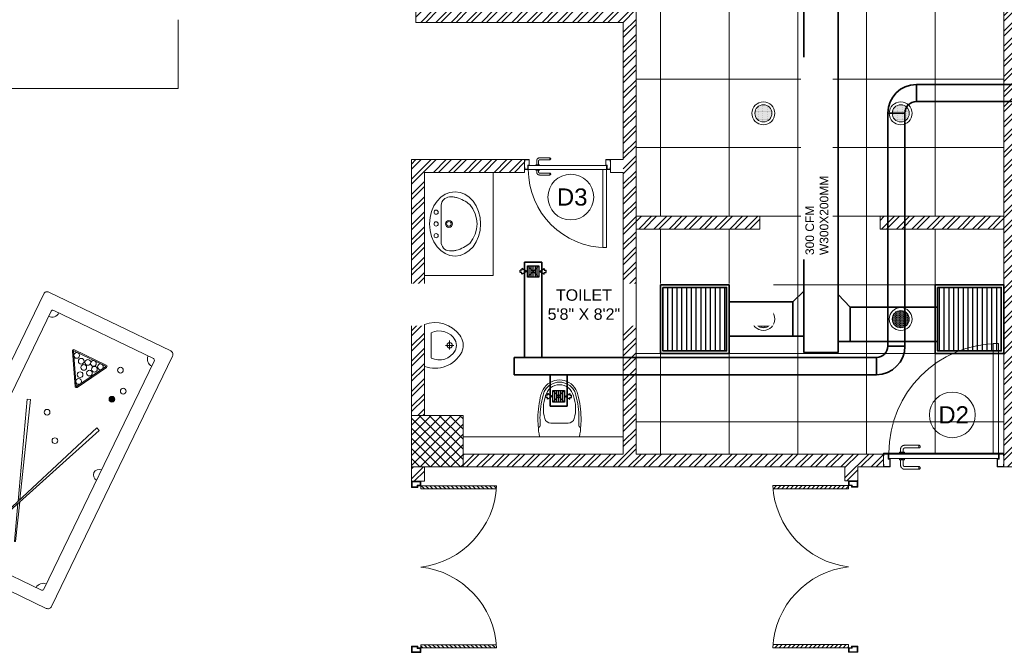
# Model space of a CAD drawing. Header units: inches. Extents: x 105152 to 158499, y 12149 to 30915.
# Tile 241 of 256: x 127996 to 128340, y 21210 to 21431. Entities that reach past the tile are written whole.
import ezdxf

# ---------------------------------------------------------------- set-up
doc = ezdxf.new("R2010")
doc.units = ezdxf.units.IN
doc.header["$MEASUREMENT"] = 0
for name, color, linetype in [('0-SA-DUCT', 250, 'Continuous'), ('PD_025_TEXT', 61, 'Continuous'), ('PD_DIMENSION', 101, 'Continuous'), ('PD_LIGHTING', 23, 'Continuous'), ('PP-HVAC- GRILL', 1, 'Continuous')]:
    doc.layers.add(name, color=color, linetype=linetype)
for name, color, linetype, lineweight in [('DIFFUSER', 3, 'Continuous', 30), ('EXHAUST AIR DUCT', 13, 'Continuous', 35), ('HVAC TEXT PP', 104, 'Continuous', 20), ('PD_DOOR', 42, 'Continuous', 25), ('PD_ELEVATION_03', 80, 'Continuous', 25), ('PD_FIXTURE', 21, 'Continuous', 25), ('SUPPLY AIR DUCT PP', 6, 'Continuous', 35)]:
    doc.layers.add(name, color=color, linetype=linetype, lineweight=lineweight)
doc.layers.add('PD_BASE', color=8, linetype='Continuous', transparency=0.5)
doc.styles.get("Standard").update_dxf_attribs({"font": 'arial.ttf', "height": 6})
doc.styles.add('style1', font='arial.ttf', dxfattribs={"height": 500})

# ---------------------------------------------------------------- blocks, each defined once
blk = doc.blocks.new('lgithpnelrt4')
at = {"lineweight": 5}
h = blk.add_hatch(dxfattribs=at)
h.set_pattern_fill('DOTS', color=256, scale=5)
h.set_pattern_definition([(0, (-126829, -18216), (0.15625, 0.3125), [0, -0.3125])])
edge = h.paths.add_edge_path()
edge.add_ellipse((0, 0), major_axis=(3, 0), ratio=1, start_angle=0, end_angle=360)
for radius in [4, 3]:
    blk.add_circle((0, 0), radius, dxfattribs=at)
blk = doc.blocks.new('KITCHEN CEILING45')
at = {"layer": 'PD_ELEVATION_03', "lineweight": 5}
blk.add_lwpolyline([(-201, 305.5), (-190.5, 305.5), (-190.5, 314.5), (-21, 314.5), (-21, 305.5), (-6, 305.5), (-6, 314.5), (0, 314.5), (0, 83.2), (-43.25, 83.2), (-43.25, 78.7), (0, 78.7), (0, 0), (-128.5, 0), (-128.5, 77.75), (-128.5, 78.7), (-85.25, 78.7), (-85.25, 83.2), (-128.5, 83.2), (-128.5, 155.5), (-201, 155.5), (-201, 305.5)], dxfattribs=at)
for points in [[(0, 283), (-190.5, 283), (-190.5, 314.5), (0, 314.5)], [(-85.29, 258.23), (-22.3, 258.23), (-22.3, 226.74), (-85.29, 226.74)]]:
    blk.add_lwpolyline(points, close=True, dxfattribs=at)
at = {"layer": 'PD_FIXTURE', "lineweight": 5}
for p, q in [((-192, 155.5), (-192, 305.5)), ((-168, 155.5), (-168, 283)), ((-144, 155.5), (-144, 283)), ((-120, 83.2), (-120, 283)), ((-96, 83.2), (-96, 283)), ((-72, 258.23), (-72, 283)), ((-48, 258.23), (-48, 283)), ((-24, 258.23), (-24, 283)), ((0, 275.2), (-201, 275.2)), ((-85.29, 251.2), (-201, 251.2)), ((0, 251.2), (-22.3, 251.2)), ((-85.29, 227.2), (-201, 227.2)), ((0, 227.2), (-22.3, 227.2)), ((-72, 0), (-72, 226.74)), ((-48, 0), (-48, 226.74)), ((-24, 83.2), (-24, 226.74)), ((0, 203.2), (-201, 203.2)), ((0, 179.2), (-201, 179.2)), ((0, 155.2), (-128.5, 155.2)), ((0, 131.2), (-128.5, 131.2)), ((0, 107.2), (-128.5, 107.2)), ((-43.25, 83.2), (-85.25, 83.2)), ((-120, 78.7), (-120, 0)), ((-96, 78.7), (-96, 0)), ((-24, 78.7), (-24, 0)), ((0, 59.2), (-128.5, 59.2)), ((0, 35.2), (-128.5, 35.2)), ((0, 11.2), (-128.5, 11.2))]:
    blk.add_line(p, q, dxfattribs=at)
at = {"layer": 'PD_LIGHTING'}
for p in [(-36, 266.72), (-156, 263.2), (-108, 263.2), (-156, 191.2), (-84, 167.2), (-36, 167.2), (-84, 119.2), (-36, 119.2), (-84, 47.2), (-36, 47.2)]:
    blk.add_blockref('lgithpnelrt4', p, dxfattribs=at)
blk = doc.blocks.new('A$C24556D30')
at = {"color": 251, "lineweight": 5}
for p, q in [((170, 400), (170, 20)), ((300, 210), (300, 292.2)), ((300, 210), (300, 127.8))]:
    blk.add_line(p, q, dxfattribs=at)
for points in [[(279.9, 412.5, 0.02753), (170, 400, 0.02753)], [(564.9, 366.1, 0.054905), (349.5, 395, 0.054905)], [(569.7, 385.6, 0.054905), (350, 415, 0.054905)], [(300, 210), (300, 290, 0.704392)], [(300, 210), (300, 130, -0.704392)], [(170, 20, 0.02753), (279.9, 7.5, 0.02753)], [(564.9, 53.9, -0.054905), (349.5, 25, -0.054905)], [(569.7, 34.4, -0.054905), (350, 5, -0.054905)]]:
    blk.add_lwpolyline(points, format="xyb", dxfattribs=at)
for centre, radius, start, end in [((279.9, 412.5), 20, 184.59048, 273.88227), ((350, -585), 1000, 90, 94.02044), ((350, -585), 980, 90, 94.02044), ((530, 210), 180, 60, 77.24247), ((360, 292.2), 60, 105.92494, 180), ((439, 15.2), 348.1, 69.70099, 105.92494), ((530, 210), 135, 0, 77.24247), ((530, 210), 160, 60, 77.24247), ((530, 210), 160, 0, 60), ((530, 210), 180, 0, 60), ((530, 210), 135, 282.75753, 0), ((530, 210), 160, 300, 0), ((530, 210), 180, 300, 0), ((360, 127.8), 60, 180, 254.07506), ((279.9, 7.5), 20, 86.11773, 175.40952), ((350, 1005), 1000, 265.97956, 270), ((350, 1005), 980, 265.97956, 270), ((439, 404.8), 348.1, 254.07506, 290.29901), ((530, 210), 160, 282.75753, 300), ((530, 210), 180, 282.75753, 300)]:
    blk.add_arc(centre, radius, start, end, dxfattribs=at)
blk = doc.blocks.new('LAVA1')
at = {"color": 251, "linetype": 'ByBlock', "lineweight": 5}
blk.add_lwpolyline([(-52.2, 182.6, 0.374236), (182.1, -52.2, 0.103818), (303.6, -13.9, 0.071348), (327, 1.8), (349.9, 24.6, 0.399589), (350, 123.6), (129.5, 344, 0.433457), (24.9, 350.2), (2, 327.3, 0.071348), (-13.7, 304, 0.103818)], format="xyb", close=True, dxfattribs=at)
for centre, radius in [((197.3, 338.6), 18), ((267.9, 267.8), 18), ((190.4, 190.4), 30), ((190.4, 190.4), 20), ((338.6, 197.1), 18)]:
    blk.add_circle(centre, radius, dxfattribs=at)
blk.add_ellipse((153.7, 153.7), major_axis=(194.7, -194.7), ratio=0.789646, dxfattribs=at)
blk = doc.blocks.new('A$C4B735736')
at = {"color": 251, "lineweight": 5}
for p, q in [((157.8, 220), (235.8, 220)), ((199.8, 256), (199.8, 184)), ((89.8, 60), (310, 60))]:
    blk.add_line(p, q, dxfattribs=at)
blk.add_lwpolyline([(247.6, 331.1, 0.268007), (111.4, 308.7, 0.334548), (15.8, 0), (383.9, 0, 0.372324), (260.1, 326.4, 0.066802)], format="xyb", close=True, dxfattribs=at)
blk.add_circle((198.8, 221), 23, dxfattribs=at)
for centre, radius, start, end in [((231.9, 130.6), 158.7, 119.10321, 206.41404), ((199.9, 180), 100, 51.34595, 129.06176), ((167.9, 130.6), 158.7, 333.58596, 60.70139)]:
    blk.add_arc(centre, radius, start, end, dxfattribs=at)
blk = doc.blocks.new('door')
at = {"lineweight": 5}
h = blk.add_hatch(dxfattribs=at)
h.set_pattern_fill('ANSI31', color=251, scale=10, style=0)
h.set_pattern_definition([(45, (10752.127, -6120.4824), (-0.883883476, 0.883883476), [])])
edge = h.paths.add_edge_path()
edge.add_arc((-14403.84, -18781.42), 31.42, 180, 182.3452)
edge.add_line((-14435.23, -18782.7), (-14403.84, -18782.7))
edge.add_line((-14403.84, -18782.7), (-14403.84, -18781.42))
edge.add_line((-14403.84, -18781.42), (-14435.26, -18781.42))
h = blk.add_hatch(dxfattribs=at)
h.set_pattern_fill('ANSI31', color=251, scale=10, style=0)
h.set_pattern_definition([(45, (10752.127, -6123.4768), (-0.883883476, 0.883883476), [])])
edge = h.paths.add_edge_path()
edge.add_arc((-14403.84, -18848.7), 31.42, 177.6548, 180, ccw=False)
edge.add_line((-14435.23, -18847.41), (-14403.84, -18847.41))
edge.add_line((-14403.84, -18847.41), (-14403.84, -18848.7))
edge.add_line((-14403.84, -18848.7), (-14435.26, -18848.7))
at = {"color": 251, "lineweight": 5}
for p, q in [((-14403.84, -18781.42), (-14435.26, -18781.42)), ((-14403.84, -18780.13), (-14403.84, -18782.7)), ((-14403.84, -18782.7), (-14435.23, -18782.7)), ((-14403.84, -18847.41), (-14435.23, -18847.41)), ((-14403.84, -18849.98), (-14403.84, -18847.41)), ((-14403.84, -18848.7), (-14435.26, -18848.7))]:
    blk.add_line(p, q, dxfattribs=at)
for points in [[(-14399.98, -18782.06), (-14399.98, -18779.49), (-14403.84, -18779.49), (-14403.84, -18781.42), (-14402.55, -18781.42), (-14402.55, -18782.06), (-14399.98, -18782.06)], [(-14399.98, -18848.05), (-14399.98, -18850.62), (-14403.84, -18850.62), (-14403.84, -18848.7), (-14402.55, -18848.7), (-14402.55, -18848.05), (-14399.98, -18848.05)]]:
    blk.add_lwpolyline(points, dxfattribs=at)
for points in [[(-14400.24, -18781.8), (-14400.24, -18779.74), (-14403.58, -18779.74), (-14403.58, -18781.16), (-14402.3, -18781.16), (-14402.3, -18781.8)], [(-14400.24, -18848.31), (-14400.24, -18850.37), (-14403.58, -18850.37), (-14403.58, -18848.95), (-14402.3, -18848.95), (-14402.3, -18848.31)]]:
    blk.add_lwpolyline(points, close=True, dxfattribs=at)
for centre, radius, start, end in [((-14399.51, -18779.61), 35.79, 182.8848, 263.0539), ((-14399.87, -18850.35), 35.42, 96.4258, 177.3294)]:
    blk.add_arc(centre, radius, start, end, dxfattribs=at)
blk = doc.blocks.new('door 1')
at = {"layer": 'PD_DOOR', "color": 251, "lineweight": 5}
for p, q in [((159755.9, 15337.6), (159695.9, 15337.6)), ((159695.9, 15337.6), (159695.9, 15312.6)), ((159695.9, 15312.6), (159695.9, 15337.6)), ((159695.9, 15337.6), (159755.9, 15337.6)), ((159695.9, 15212.6), (159695.9, 15337.6)), ((159697.9, 15312.6), (159697.9, 15335.6)), ((159697.9, 15335.6), (159753.9, 15335.6)), ((159753.9, 15335.6), (159697.9, 15335.6)), ((159697.9, 15335.6), (159697.9, 15312.6)), ((159753.9, 15335.6), (159753.9, 15267.6)), ((159753.9, 15267.6), (159753.9, 15335.6)), ((159755.9, 15265.6), (159755.9, 15337.6)), ((159755.9, 15337.6), (159755.9, 15265.6)), ((160472.9, 15356.5), (160472.9, 15360.1)), ((160472.9, 15360.1), (160472.9, 15356.5)), ((160602.9, 15360.1), (160472.9, 15360.1)), ((160472.9, 15360.1), (160472.9, 15359.7)), ((160472.9, 15335.1), (160472.9, 15360.1)), ((160472.9, 15359.7), (160472.9, 15335.6)), ((160472.9, 15335.1), (160472.9, 15338.8)), ((160472.9, 15338.8), (160472.9, 15335.1)), ((160472.9, 15335.6), (160472.9, 15335.1)), ((160472.9, 15335.1), (160602.9, 15335.1)), ((160795.9, 15337.6), (160735.9, 15337.6)), ((160735.9, 15337.6), (160735.9, 15265.6)), ((160735.9, 15265.6), (160735.9, 15337.6)), ((160735.9, 15337.6), (160795.9, 15337.6)), ((160737.9, 15267.6), (160737.9, 15335.6)), ((160737.9, 15335.6), (160793.9, 15335.6)), ((160793.9, 15335.6), (160737.9, 15335.6)), ((160737.9, 15335.6), (160737.9, 15267.6)), ((160793.9, 15335.6), (160793.9, 15312.6)), ((160793.9, 15312.6), (160793.9, 15335.6)), ((160795.9, 15312.6), (160795.9, 15337.6)), ((160795.9, 15337.6), (160795.9, 15312.6)), ((160795.9, 15337.6), (160795.9, 15212.6)), ((159695.9, 15312.6), (159697.9, 15312.6)), ((159697.9, 15312.6), (159695.9, 15312.6)), ((159697.9, 15237.6), (159695.9, 15237.6)), ((159695.9, 15237.6), (159695.9, 15212.6)), ((159695.9, 15212.6), (159695.9, 15237.6)), ((159695.9, 15237.6), (159697.9, 15237.6)), ((159697.9, 15214.6), (159697.9, 15237.6)), ((159697.9, 15237.6), (159697.9, 15214.6)), ((159753.9, 15267.6), (159738.9, 15267.6)), ((159738.9, 15267.6), (159738.9, 15214.6)), ((159738.9, 15214.6), (159738.9, 15267.6)), ((159738.9, 15267.6), (159753.9, 15267.6)), ((159740.9, 15212.6), (159740.9, 15265.6)), ((159740.9, 15265.6), (159755.9, 15265.6)), ((159755.9, 15265.6), (159740.9, 15265.6)), ((159740.9, 15265.6), (159740.9, 15212.6)), ((160747.9, 15262.6), (159743.9, 15262.6)), ((159743.9, 15262.6), (159743.9, 15212.6)), ((160747.9, 15262.6), (159743.9, 15262.6)), ((159743.9, 15262.6), (159743.9, 15212.6)), ((160605.4, 15272.6), (160605.4, 15262.6)), ((160622.1, 15272.6), (160605.4, 15272.6)), ((160605.4, 15272.6), (160622.1, 15272.6)), ((160650.4, 15262.6), (160605.4, 15262.6)), ((160605.4, 15262.6), (160650.4, 15262.6)), ((160615.4, 15322.6), (160615.4, 15272.6)), ((160640.4, 15272.6), (160615.4, 15272.6)), ((160615.4, 15272.6), (160621.7, 15272.6)), ((160617.9, 15267.6), (160617.9, 15262.6)), ((160637.9, 15267.6), (160617.9, 15267.6)), ((160617.9, 15267.6), (160637.9, 15267.6)), ((160637.9, 15262.6), (160617.9, 15262.6)), ((160617.9, 15262.6), (160637.9, 15262.6)), ((160621.7, 15272.6), (160624.7, 15272.6)), ((160624.7, 15272.6), (160627.9, 15272.6)), ((160627.9, 15272.6), (160631.2, 15272.6)), ((160627.9, 15272.6), (160650.4, 15272.6)), ((160631.2, 15272.6), (160634.2, 15272.6)), ((160650.4, 15272.6), (160633.8, 15272.6)), ((160634.2, 15272.6), (160640.4, 15272.6)), ((160637.9, 15262.6), (160637.9, 15267.6)), ((160640.4, 15272.6), (160640.4, 15322.6)), ((160650.4, 15262.6), (160650.4, 15272.6)), ((160735.9, 15265.6), (160750.9, 15265.6)), ((160750.9, 15265.6), (160735.9, 15265.6)), ((160752.9, 15267.6), (160737.9, 15267.6)), ((160737.9, 15267.6), (160752.9, 15267.6)), ((160747.9, 15212.6), (160747.9, 15262.6)), ((160747.9, 15262.6), (160747.9, 15212.6)), ((160750.9, 15265.6), (160750.9, 15212.6)), ((160750.9, 15212.6), (160750.9, 15265.6)), ((160752.9, 15214.6), (160752.9, 15267.6)), ((160752.9, 15267.6), (160752.9, 15214.6)), ((160793.9, 15312.6), (160795.9, 15312.6)), ((160795.9, 15312.6), (160793.9, 15312.6)), ((160795.9, 15237.6), (160793.9, 15237.6)), ((160793.9, 15237.6), (160793.9, 15214.6)), ((160793.9, 15214.6), (160793.9, 15237.6)), ((160793.9, 15237.6), (160795.9, 15237.6)), ((160795.9, 15212.6), (160795.9, 15237.6)), ((160795.9, 15237.6), (160795.9, 15212.6)), ((159695.9, 15212.6), (159740.9, 15212.6)), ((159740.9, 15212.6), (159695.9, 15212.6)), ((159695.9, 15212.6), (159743.9, 15212.6)), ((159743.9, 15212.6), (159695.9, 15212.6)), ((159738.9, 15214.6), (159697.9, 15214.6)), ((159697.9, 15214.6), (159738.9, 15214.6)), ((159793.9, 15212.6), (159743.9, 15212.6)), ((159743.9, 15212.6), (159743.9, 14208.6)), ((159743.9, 15212.6), (160747.9, 15212.6)), ((159743.9, 15212.6), (159793.9, 15212.6)), ((159743.9, 15212.6), (159793.9, 15212.6)), ((159793.9, 15212.6), (159743.9, 15212.6)), ((159793.9, 14208.6), (159793.9, 15212.6)), ((159793.9, 15212.6), (160747.9, 15212.6)), ((159793.9, 15212.6), (160747.9, 15212.6)), ((160747.9, 15212.6), (159793.9, 15212.6)), ((160472.9, 15165.1), (160472.9, 15161.5)), ((160472.9, 15161.5), (160472.9, 15165.1)), ((160602.9, 15165.1), (160472.9, 15165.1)), ((160472.9, 15165.1), (160472.9, 15164.7)), ((160472.9, 15140.1), (160472.9, 15165.1)), ((160472.9, 15164.7), (160472.9, 15140.6)), ((160472.9, 15143.8), (160472.9, 15140.1)), ((160472.9, 15140.1), (160472.9, 15143.8)), ((160605.4, 15212.6), (160605.4, 15202.6)), ((160605.4, 15212.6), (160650.4, 15212.6)), ((160639.2, 15212.6), (160605.4, 15212.6)), ((160605.4, 15202.6), (160650.4, 15202.6)), ((160650.4, 15202.6), (160605.4, 15202.6)), ((160615.4, 15202.6), (160615.4, 15177.6)), ((160615.4, 15202.6), (160640.4, 15202.6)), ((160640.4, 15202.6), (160615.4, 15202.6)), ((160617.9, 15212.6), (160617.9, 15207.6)), ((160617.9, 15212.6), (160637.9, 15212.6)), ((160618.3, 15212.6), (160617.9, 15212.6)), ((160617.9, 15207.6), (160637.9, 15207.6)), ((160637.9, 15207.6), (160617.9, 15207.6)), ((160637.9, 15212.6), (160618.3, 15212.6)), ((160637.9, 15207.6), (160637.9, 15212.6)), ((160650.4, 15212.6), (160639.2, 15212.6)), ((160640.4, 15177.6), (160640.4, 15202.6)), ((160650.4, 15202.6), (160650.4, 15212.6)), ((160747.9, 15212.6), (160795.9, 15212.6)), ((160795.9, 15212.6), (160747.9, 15212.6)), ((160750.9, 15212.6), (160795.9, 15212.6)), ((160795.9, 15212.6), (160750.9, 15212.6)), ((160793.9, 15214.6), (160752.9, 15214.6)), ((160752.9, 15214.6), (160793.9, 15214.6)), ((160472.9, 15140.6), (160472.9, 15140.1)), ((160472.9, 15140.1), (160602.9, 15140.1)), ((159743.9, 14208.6), (159793.9, 14208.6))]:
    blk.add_line(p, q, dxfattribs=at)
at = {"layer": 'PD_DOOR', "color": 251, "lineweight": 5, "flags": 128}
for points in [[(160460.4, 15347.6), (160460.5, 15348.1), (160460.5, 15348.6), (160460.5, 15349.1), (160460.6, 15349.6), (160460.7, 15350.1), (160460.8, 15350.6), (160460.9, 15351.1), (160461.1, 15351.6), (160461.2, 15352), (160461.4, 15352.5), (160461.6, 15353), (160461.9, 15353.4), (160462.1, 15353.9), (160462.4, 15354.3), (160462.6, 15354.7), (160462.9, 15355.1), (160463.2, 15355.5), (160463.5, 15355.9), (160463.9, 15356.3), (160464.2, 15356.6), (160464.6, 15357), (160465, 15357.3), (160465.4, 15357.6), (160465.8, 15357.9), (160466.2, 15358.2), (160466.6, 15358.4), (160467, 15358.7), (160467.5, 15358.9), (160467.9, 15359.1), (160468.4, 15359.3), (160468.9, 15359.5), (160469.4, 15359.6), (160469.8, 15359.8), (160470.3, 15359.9), (160470.8, 15360), (160471.3, 15360), (160471.8, 15360.1), (160472.3, 15360.1), (160472.8, 15360.1), (160472.9, 15360.1)], [(160472.9, 15335.1), (160472.4, 15335.2), (160471.9, 15335.2), (160471.4, 15335.2), (160470.9, 15335.3), (160470.5, 15335.4), (160470, 15335.5), (160469.5, 15335.6), (160469, 15335.8), (160468.5, 15335.9), (160468.1, 15336.1), (160467.6, 15336.3), (160467.2, 15336.6), (160466.7, 15336.8), (160466.3, 15337.1), (160465.9, 15337.3), (160465.5, 15337.6), (160465.1, 15337.9), (160464.7, 15338.2), (160464.3, 15338.6), (160464, 15338.9), (160463.6, 15339.3), (160463.3, 15339.7), (160463, 15340.1), (160462.7, 15340.5), (160462.4, 15340.9), (160462.2, 15341.3), (160461.9, 15341.8), (160461.7, 15342.2), (160461.5, 15342.7), (160461.3, 15343.1), (160461.1, 15343.6), (160461, 15344.1), (160460.8, 15344.5), (160460.7, 15345), (160460.6, 15345.5), (160460.5, 15346), (160460.5, 15346.5), (160460.5, 15347), (160460.4, 15347.5), (160460.4, 15347.6)], [(160640.4, 15322.6), (160640.4, 15324.1), (160640.3, 15325.6), (160640.2, 15327.1), (160640, 15328.6), (160639.7, 15330.1), (160639.4, 15331.6), (160639, 15333), (160638.5, 15334.4), (160638, 15335.9), (160637.5, 15337.2), (160636.9, 15338.6), (160636.2, 15340), (160635.5, 15341.3), (160634.7, 15342.6), (160633.9, 15343.8), (160633, 15345), (160632.1, 15346.2), (160631.1, 15347.4), (160630.1, 15348.5), (160629.1, 15349.5), (160628, 15350.6), (160626.8, 15351.5), (160625.7, 15352.5), (160624.4, 15353.4), (160623.2, 15354.2), (160621.9, 15355), (160620.6, 15355.7), (160619.3, 15356.4), (160617.9, 15357), (160616.5, 15357.6), (160615.1, 15358.1), (160613.7, 15358.6), (160612.2, 15359), (160610.8, 15359.3), (160609.3, 15359.6), (160607.8, 15359.8), (160606.3, 15360), (160604.8, 15360.1), (160603.3, 15360.1), (160602.9, 15360.1)], [(160602.9, 15335.1), (160603.4, 15335.1), (160603.9, 15335.1), (160604.4, 15335.1), (160604.9, 15335), (160605.4, 15334.9), (160605.9, 15334.8), (160606.4, 15334.7), (160606.9, 15334.5), (160607.3, 15334.3), (160607.8, 15334.2), (160608.3, 15334), (160608.7, 15333.7), (160609.2, 15333.5), (160609.6, 15333.2), (160610, 15333), (160610.4, 15332.7), (160610.8, 15332.4), (160611.2, 15332), (160611.6, 15331.7), (160611.9, 15331.4), (160612.2, 15331), (160612.6, 15330.6), (160612.9, 15330.2), (160613.2, 15329.8), (160613.5, 15329.4), (160613.7, 15329), (160614, 15328.5), (160614.2, 15328.1), (160614.4, 15327.6), (160614.6, 15327.2), (160614.8, 15326.7), (160614.9, 15326.2), (160615.1, 15325.7), (160615.2, 15325.3), (160615.3, 15324.8), (160615.3, 15324.3), (160615.4, 15323.8), (160615.4, 15323.3), (160615.4, 15322.8), (160615.4, 15322.6)], [(160460.4, 15152.6), (160460.5, 15153.1), (160460.5, 15153.6), (160460.5, 15154.1), (160460.6, 15154.6), (160460.7, 15155.1), (160460.8, 15155.6), (160460.9, 15156.1), (160461.1, 15156.6), (160461.2, 15157), (160461.4, 15157.5), (160461.6, 15158), (160461.9, 15158.4), (160462.1, 15158.9), (160462.4, 15159.3), (160462.6, 15159.7), (160462.9, 15160.1), (160463.2, 15160.5), (160463.5, 15160.9), (160463.9, 15161.3), (160464.2, 15161.6), (160464.6, 15162), (160465, 15162.3), (160465.4, 15162.6), (160465.8, 15162.9), (160466.2, 15163.2), (160466.6, 15163.4), (160467, 15163.7), (160467.5, 15163.9), (160467.9, 15164.1), (160468.4, 15164.3), (160468.9, 15164.5), (160469.4, 15164.6), (160469.8, 15164.8), (160470.3, 15164.9), (160470.8, 15165), (160471.3, 15165), (160471.8, 15165.1), (160472.3, 15165.1), (160472.8, 15165.1), (160472.9, 15165.1)], [(160472.9, 15140.1), (160472.4, 15140.2), (160471.9, 15140.2), (160471.4, 15140.2), (160470.9, 15140.3), (160470.5, 15140.4), (160470, 15140.5), (160469.5, 15140.6), (160469, 15140.8), (160468.5, 15140.9), (160468.1, 15141.1), (160467.6, 15141.3), (160467.2, 15141.6), (160466.7, 15141.8), (160466.3, 15142.1), (160465.9, 15142.3), (160465.5, 15142.6), (160465.1, 15142.9), (160464.7, 15143.2), (160464.3, 15143.6), (160464, 15143.9), (160463.6, 15144.3), (160463.3, 15144.7), (160463, 15145.1), (160462.7, 15145.5), (160462.4, 15145.9), (160462.2, 15146.3), (160461.9, 15146.8), (160461.7, 15147.2), (160461.5, 15147.7), (160461.3, 15148.1), (160461.1, 15148.6), (160461, 15149.1), (160460.8, 15149.5), (160460.7, 15150), (160460.6, 15150.5), (160460.5, 15151), (160460.5, 15151.5), (160460.5, 15152), (160460.4, 15152.5), (160460.4, 15152.6)], [(160602.9, 15140.1), (160604.4, 15140.2), (160605.9, 15140.3), (160607.4, 15140.4), (160608.9, 15140.6), (160610.4, 15140.9), (160611.9, 15141.2), (160613.3, 15141.6), (160614.7, 15142), (160616.2, 15142.5), (160617.5, 15143.1), (160618.9, 15143.7), (160620.3, 15144.4), (160621.6, 15145.1), (160622.9, 15145.9), (160624.1, 15146.7), (160625.3, 15147.6), (160626.5, 15148.5), (160627.7, 15149.5), (160628.8, 15150.5), (160629.8, 15151.5), (160630.9, 15152.6), (160631.8, 15153.8), (160632.8, 15154.9), (160633.7, 15156.1), (160634.5, 15157.4), (160635.3, 15158.7), (160636, 15160), (160636.7, 15161.3), (160637.3, 15162.7), (160637.9, 15164.1), (160638.4, 15165.5), (160638.9, 15166.9), (160639.3, 15168.3), (160639.6, 15169.8), (160639.9, 15171.3), (160640.1, 15172.8), (160640.3, 15174.2), (160640.4, 15175.7), (160640.4, 15177.2), (160640.4, 15177.6)], [(160615.4, 15177.6), (160615.4, 15177.1), (160615.4, 15176.6), (160615.4, 15176.1), (160615.3, 15175.7), (160615.2, 15175.2), (160615.1, 15174.7), (160615, 15174.2), (160614.8, 15173.7), (160614.6, 15173.2), (160614.5, 15172.8), (160614.3, 15172.3), (160614, 15171.9), (160613.8, 15171.4), (160613.5, 15171), (160613.3, 15170.6), (160613, 15170.2), (160612.7, 15169.8), (160612.3, 15169.4), (160612, 15169), (160611.7, 15168.7), (160611.3, 15168.3), (160610.9, 15168), (160610.5, 15167.7), (160610.1, 15167.4), (160609.7, 15167.1), (160609.3, 15166.9), (160608.8, 15166.6), (160608.4, 15166.4), (160607.9, 15166.2), (160607.5, 15166), (160607, 15165.8), (160606.5, 15165.7), (160606, 15165.5), (160605.6, 15165.4), (160605.1, 15165.3), (160604.6, 15165.3), (160604.1, 15165.2), (160603.6, 15165.2), (160603.1, 15165.1), (160602.9, 15165.1)]]:
    blk.add_lwpolyline(points, dxfattribs=at)
at = {"layer": 'PD_DOOR', "color": 251, "lineweight": 5}
blk.add_arc((159743.9, 15212.6), 1004, 270, 0, dxfattribs=at)
blk = doc.blocks.new('DOOR1')
at = {"color": 251, "xscale": 0.03818181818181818, "yscale": 0.03818181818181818, "zscale": 0.03818181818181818, "rotation": 90}
blk.add_blockref('door 1', (-2370.94, -8406.75), dxfattribs=at)
blk = doc.blocks.new('SNOOKER T')
at = {"lineweight": 5, "ltscale": 12}
h = blk.add_hatch(color=251, dxfattribs=at)
h.dxf.hatch_style = 1
h.paths.add_polyline_path([(-13082.48, -18423.94, 1), (-13080.63, -18423.94, 1)])
at = {"color": 251, "linetype": 'ByBlock', "lineweight": 5}
for p, q in [((-13134.22, -18407.15), (-13134.33, -18407.43)), ((-13135.8, -18415.28), (-13135.69, -18415.56))]:
    blk.add_line(p, q, dxfattribs=at)
at = {"color": 251, "lineweight": 5}
for points in [[(-13150.47, -18435.5), (-13060.45, -18435.5, 0.414214), (-13059.21, -18434.26), (-13059.21, -18390.48, 0.414214), (-13060.45, -18389.25), (-13150.47, -18389.25, 0.414214), (-13151.7, -18390.48), (-13151.7, -18434.26, 0.414214)], [(-13146.46, -18430.87), (-13064.46, -18430.87, 0.414214), (-13063.84, -18430.26), (-13063.84, -18394.49, 0.414214), (-13064.46, -18393.88), (-13146.46, -18393.88, 0.414214), (-13147.08, -18394.49), (-13147.08, -18430.26, 0.414214)]]:
    blk.add_lwpolyline(points, format="xyb", close=True, dxfattribs=at)
at = {"color": 251, "linetype": 'ByBlock', "lineweight": 5}
for points in [[(-13123.66, -18411.26), (-13093.03, -18400.28), (-13093.42, -18399.23), (-13124.42, -18410.96)], [(-13125.12, -18411.22), (-13136.67, -18415.6), (-13136.56, -18415.88), (-13124.39, -18411.52)]]:
    blk.add_lwpolyline(points, dxfattribs=at)
blk.add_lwpolyline([(-13092, -18423.61), (-13135.08, -18406.8), (-13135.19, -18407.09), (-13092.41, -18424.65)], close=True, dxfattribs=at)
for points in [[(-13073.06, -18417.87, 0.577193), (-13072.42, -18417.49), (-13072.42, -18406.04, 0.577193), (-13073.06, -18405.66), (-13082.99, -18411.39, 0.577665), (-13082.99, -18412.14)], [(-13072.89, -18417.57, 0.577193), (-13072.76, -18417.49), (-13072.76, -18406.04, 0.577193), (-13072.89, -18405.96), (-13082.82, -18411.69, 0.577665), (-13082.82, -18411.84)]]:
    blk.add_lwpolyline(points, format="xyb", close=True, dxfattribs=at)
for centre in [(-13094.46, -18406.9), (-13073.72, -18407.51), (-13074.8, -18409.66), (-13101.63, -18413.18), (-13081.02, -18411.74), (-13078.87, -18411.2), (-13077.07, -18413.71), (-13076.23, -18411.27), (-13074.2, -18411.74), (-13073.72, -18413.51), (-13075.28, -18414.61), (-13073.72, -18416.03), (-13071.87, -18422.33), (-13081.55, -18423.94), (-13077.61, -18426.09)]:
    blk.add_circle(centre, 0.925, dxfattribs=at)
at = {"color": 251, "lineweight": 5}
for centre, radius, start, end in [((-13147.08, -18393.88), 2.47, 270, 0), ((-13105.46, -18393.88), 1.85, 180, 0), ((-13063.84, -18393.88), 2.47, 180, 270), ((-13147.08, -18430.87), 2.47, 0, 90), ((-13105.46, -18430.87), 1.85, 0, 180), ((-13063.84, -18430.87), 2.47, 90, 180)]:
    blk.add_arc(centre, radius, start, end, dxfattribs=at)
blk = doc.blocks.new('FIRST FLOOR AR PLAN')
at = {"layer": 'PD_BASE', "lineweight": 5}
h = blk.add_hatch(dxfattribs=at)
h.set_pattern_fill('ANSI32', color=256, scale=10)
h.set_pattern_definition([(45, (123733.2206, 21360.1165), (-2.65165, 2.65165), []), (45, (123734.9884, 21360.1165), (-2.65165, 2.65165), [])])
h.paths.add_polyline_path([(123743.99, 21362.2), (123700.74, 21362.2), (123700.74, 21357.7), (123743.99, 21357.7)])
h.paths.add_polyline_path([(123658.74, 21362.2), (123615.49, 21362.2), (123615.49, 21357.7), (123658.74, 21357.7)], flags=17)
h.paths.add_polyline_path([(123743.99, 21279), (123743.99, 21274.5), (123905.99, 21274.5), (123905.99, 21279), (123752.99, 21279), (123752.99, 21368.5), (123812.99, 21368.5), (123812.99, 21344.5), (123817.49, 21344.5), (123817.49, 21368.5), (123896.99, 21368.5), (123896.99, 21340.5), (123901.49, 21340.5), (123901.49, 21499.5), (123905.99, 21499.5), (123905.99, 21504), (123896.99, 21504), (123896.99, 21377.5), (123752.99, 21377.5), (123752.99, 21593.5), (123743.99, 21593.5)])
h.paths.add_polyline_path([(123688.49, 21269.56), (123692.99, 21269.56), (123692.99, 21274.5), (123701.99, 21274.5), (123701.99, 21279), (123615.49, 21279), (123615.49, 21434.5), (123538.49, 21434.5), (123538.49, 21430), (123610.99, 21430), (123610.99, 21279), (123554.99, 21279), (123554.99, 21274.5), (123688.49, 21274.5)])
h = blk.add_hatch(dxfattribs=at)
h.set_pattern_fill('ANSI32', color=256, scale=10)
h.set_pattern_definition([(45, (-9858.2517, 2013.745), (-2.65165043, 2.65165043), []), (45, (-9856.484, 2013.745), (-2.65165043, 2.65165043), [])])
h.paths.add_polyline_path([(123576.49, 21382), (123536.99, 21382), (123536.99, 21292.5), (123541.49, 21292.5), (123541.49, 21377.5), (123576.49, 21377.5)])
h = blk.add_hatch(dxfattribs=at)
h.set_pattern_fill('ANSI37', color=256, scale=20)
h.set_pattern_definition([(45, (268611.2745, 47371.9895), (-1.767766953, 1.767766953), []), (135, (268611.2745, 47371.9895), (-1.767766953, -1.767766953), [])])
h.paths.add_polyline_path([(123554.99, 21292.5), (123554.99, 21274.5), (123536.99, 21274.5), (123536.99, 21292.5)])
h = blk.add_hatch(dxfattribs=at)
h.set_pattern_fill('ANSI32', color=256, scale=10)
h.set_pattern_definition([(45, (-9858.2517, 2078.628), (-2.65165043, 2.65165043), []), (45, (-9856.484, 2078.628), (-2.65165043, 2.65165043), [])])
h.paths.add_polyline_path([(123541.49, 21274.5), (123536.99, 21274.5), (123536.99, 21269.51), (123541.49, 21269.51)])
for p, q in [((123455.44, 21430.92), (123455.44, 21406.92)), ((123455.44, 21406.92), (123336.91, 21406.92)), ((123536.99, 21382), (123536.99, 21292.5)), ((123536.99, 21382), (123576.49, 21382)), ((123576.49, 21382), (123576.49, 21377.5)), ((123541.49, 21377.5), (123541.49, 21292.5)), ((123541.49, 21377.5), (123576.49, 21377.5)), ((123565.49, 21377.5), (123565.49, 21341.5)), ((123658.74, 21362.2), (123615.49, 21362.2)), ((123658.74, 21362.2), (123658.74, 21357.7)), ((123700.74, 21362.2), (123743.99, 21362.2)), ((123700.74, 21362.2), (123700.74, 21357.7)), ((123658.74, 21357.7), (123615.49, 21357.7)), ((123700.74, 21357.7), (123743.99, 21357.7)), ((123541.49, 21341.5), (123565.49, 21341.5))]:
    blk.add_line(p, q, dxfattribs=at)
at = {"layer": 'PD_BASE', "lineweight": 5, "ltscale": 12}
blk.add_line((123610.99, 21285), (123554.99, 21285), dxfattribs=at)
at = {"layer": 'PD_BASE', "lineweight": 5}
for points in [[(123905.99, 21279), (123752.99, 21279), (123752.99, 21368.5), (123812.99, 21368.5), (123812.99, 21344.5), (123817.49, 21344.5), (123817.49, 21368.5), (123896.99, 21368.5), (123896.99, 21340.5), (123901.49, 21340.5), (123901.49, 21499.5), (123905.99, 21499.5), (123905.99, 21504), (123896.99, 21504), (123896.99, 21377.5), (123752.99, 21377.5), (123752.99, 21593.5), (123743.99, 21593.5), (123743.99, 21279), (123743.99, 21279)], [(123905.99, 21274.5), (123743.99, 21274.5), (123743.99, 21279)]]:
    blk.add_lwpolyline(points, dxfattribs=at)
for points in [[(123554.99, 21292.5), (123554.99, 21274.5), (123536.99, 21274.5), (123536.99, 21292.5)], [(123536.99, 21274.5), (123541.49, 21274.5), (123541.49, 21269.51), (123536.99, 21269.51)]]:
    blk.add_lwpolyline(points, close=True, dxfattribs=at)
for centre in [(123592.66, 21368.89), (123725.99, 21292.68)]:
    blk.add_circle(centre, 8, dxfattribs=at)
blk.add_blockref('KITCHEN CEILING45', (123743.99, 21279))
at = {"layer": 'PD_BASE', "ltscale": 25, "xscale": -0.7142857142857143, "yscale": 0.7142857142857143, "zscale": 0.7142857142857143, "rotation": 89.99999999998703}
blk.add_blockref('DOOR1', (121957.02, 19270.17), dxfattribs=at)
at = {"layer": 'PD_BASE'}
for name, p, xscale, yscale, zscale, rotation in [('LAVA1', (123561.12, 21359.5), 0.04096000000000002, 0.04096000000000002, 0.04096000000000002, 134.9999999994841), ('SNOOKER T', (111644.1, 42696.77), 1.081209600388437, 1.081209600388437, 1.081209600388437, 64.22561701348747)]:
    blk.add_blockref(name, p, dxfattribs=dict(at, xscale=xscale, yscale=yscale, zscale=zscale, rotation=rotation))
at = {"layer": 'PD_BASE', "ltscale": 25, "rotation": 90.00000000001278}
blk.add_blockref('DOOR1', (121434.72, 24231.08), dxfattribs=at)
at = {"layer": 'PD_BASE', "ltscale": 12, "xscale": 0.03684210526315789, "yscale": 0.03684210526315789, "zscale": 0.03684210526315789, "rotation": 89.99999999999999}
blk.add_blockref('A$C24556D30', (123596.45, 21278.74), dxfattribs=at)
at = {"layer": 'PD_BASE', "ltscale": 25, "yscale": 0.842675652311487, "zscale": 0.842675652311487}
for p, xscale in [((111402.48, 37094.52), -0.842675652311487), ((135827.51, 37094.58), 0.842675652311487)]:
    blk.add_blockref('door', p, dxfattribs=dict(at, xscale=xscale))
at = {"layer": 'PD_BASE', "char_height": 6, "width": 47.1418, "attachment_point": 1}
for s, insert in [('D3', (123587.8, 21371.92)), ('D2', (123721.12, 21295.71))]:
    blk.add_mtext(s, dxfattribs=dict(at, insert=insert))
at = {"layer": 'PD_BASE', "insert": (123533, 21336.62), "char_height": 4, "width": 128.4952, "attachment_point": 1, "style": 'style1', "bg_fill": 2}
blk.add_mtext('\\pxqc;TOILET\\P5\'8" X 8\'2"', dxfattribs=at)
at = {"layer": 'PD_BASE', "lineweight": 5}
for points in [[(123554.99, 21279), (123610.99, 21279), (123610.99, 21377.5), (123606.49, 21377.5), (123606.49, 21382), (123610.99, 21382), (123610.99, 21382), (123610.99, 21382), (123610.99, 21383), (123610.99, 21383), (123610.99, 21430), (123542.99, 21430), (123542.99, 21430), (123542.99, 21430), (123542.99, 21430), (123538.49, 21430), (123538.49, 21434.5)], [(123615.49, 21434.5), (123615.49, 21279), (123701.99, 21279), (123701.99, 21274.5), (123692.99, 21274.5), (123692.99, 21269.56), (123688.49, 21269.56), (123688.49, 21274.5), (123554.99, 21274.5)]]:
    blk.add_lwpolyline(points, dxfattribs=at)
at = {"layer": 'PD_BASE', "xscale": 0.04000000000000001, "yscale": 0.04000000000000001, "zscale": 0.04000000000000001, "rotation": 270}
blk.add_blockref('A$C4B735736', (123541.49, 21324.99), dxfattribs=at)
blk = doc.blocks.new('zw$E1C9')
at = {"layer": '0-SA-DUCT', "color": 1}
for p, q in [((0, 3.74), (6, 9.74)), ((0, 9.74), (6, 3.74)), ((0, 8.74), (6, 8.74)), ((0, 7.74), (6, 7.74)), ((0, 6.74), (6, 6.74)), ((6, 5.74), (0, 5.74)), ((6, 4.74), (0, 4.74))]:
    blk.add_line(p, q, dxfattribs=at)
at = {"layer": '0-SA-DUCT', "color": 1, "lineweight": 30}
blk.add_lwpolyline([(0, 9.74), (6, 9.74), (6, 3.74), (0, 3.74)], close=True, dxfattribs=at)
at = {"layer": 'DIFFUSER', "color": 3, "extrusion": (2.80089e-06, 4.46e-14, 1)}
for p, q in [((3, 10.1, 0), (1.51, 12.59, 0)), ((1.51, 12.59, 0), (2.38, 12.59, 0)), ((2.38, 12.59, 0), (2.38, 13.49, 0)), ((2.38, 13.49, 0), (3.62, 13.49, 0)), ((3, 10.1, 0), (4.49, 12.59, 0)), ((3.62, 12.59, 0), (3.62, 13.49, 0)), ((4.49, 12.59, 0), (3.62, 12.59, 0))]:
    blk.add_line(p, q, dxfattribs=at)
at = {"layer": 'DIFFUSER', "color": 8, "extrusion": (-4.46e-14, -2.80089e-06, 1)}
blk.add_line((1, 8.74, 0), (1, 8.74, 0), dxfattribs=at)
at = {"layer": 'DIFFUSER', "color": 3, "extrusion": (2.80089e-06, -4.46e-14, 1)}
for p, q in [((3, 3.39, 0), (1.51, 0.9, 0)), ((1.51, 0.9, 0), (2.38, 0.9, 0)), ((2.38, 0.9, 0), (2.38, 0, 0)), ((2.38, 0, 0), (3.62, 0, 0)), ((3, 3.39, 0), (4.49, 0.9, 0)), ((4.49, 0.9, 0), (3.62, 0.9, 0)), ((3.62, 0.9, 0), (3.62, 0, 0))]:
    blk.add_line(p, q, dxfattribs=at)
blk = doc.blocks.new('zw$1626')
at = {"layer": 'PD_DIMENSION'}
h = blk.add_hatch(dxfattribs=at)
h.set_pattern_fill('ANSI31', color=8, scale=15, angle=45)
h.set_pattern_definition([(90, (-12.5, -12.5), (-1.875, 1e-16), [])])
h.paths.add_polyline_path([(-12.5, -12.5), (12.5, -12.5), (12.5, 12.5), (-12.5, 12.5)])
at = {"layer": 'SUPPLY AIR DUCT PP'}
for points in [[(-13.5, 13.5), (13.5, 13.5), (13.5, -13.5), (-13.5, -13.5)], [(-12.5, 12.5), (12.5, 12.5), (12.5, -12.5), (-12.5, -12.5)]]:
    blk.add_lwpolyline(points, close=True, dxfattribs=at)
blk = doc.blocks.new('zw$9BF9')
at = {"layer": 'EXHAUST AIR DUCT'}
for p, q in [((-285.52, 58.3, 0), (-167.68, 58.3, 0)), ((-285.52, 52.3, 0), (-285.52, 58.3, 0)), ((-285.52, 52.3, 0), (-163.21, 52.3, 0)), ((-295.52, 48.3, 0), (-295.52, -33.25, 0)), ((-289.52, 48.3, 0), (-295.52, 48.3, 0)), ((-289.52, 48.3, 0), (-289.52, -33.25, 0)), ((-422.48, -3.93, 0), (-422.48, -37.25, 0)), ((-422.48, -3.93, 0), (-416.48, -3.93, 0)), ((-416.48, -3.93, 0), (-416.48, -37.25, 0)), ((-295.52, -33.25, 0), (-289.52, -33.25, 0)), ((-299.52, -37.25, 0), (-426.14, -37.25, 0)), ((-426.14, -37.25, 0), (-426.14, -43.25, 0)), ((-299.52, -37.25, 0), (-299.52, -43.25, 0)), ((-299.52, -43.25, 0), (-426.14, -43.25, 0)), ((-413.56, -54.23, 0), (-413.56, -43.25, 0)), ((-407.56, -54.23, 0), (-407.56, -43.25, 0)), ((-413.56, -54.23, 0), (-407.56, -54.23, 0))]:
    blk.add_line(p, q, dxfattribs=at)
for centre, radius, start, end in [((-285.52, 48.3, 0), 10, 90, 180), ((-285.52, 48.3, 0), 4, 90, 180), ((-299.52, -33.25, 0), 4, 270, 360), ((-299.52, -33.25, 0), 10, 270, 360)]:
    blk.add_arc(centre, radius, start, end, dxfattribs=at)
at = {"layer": 'SUPPLY AIR DUCT PP'}
for p, q in [((-312.92, 108.2), (-312.92, -35.43)), ((-324.92, 104.25), (-324.92, -35.43)), ((-328.74, -17.72), (-324.92, -14.04)), ((-308.7, -19.58), (-312.92, -15.18)), ((-351, -17.72), (-328.74, -17.72)), ((-328.74, -29.72), (-328.74, -17.72)), ((-324.92, -19.58), (-324.92, -31.58)), ((-312.92, -31.58), (-312.92, -19.58)), ((-278.11, -19.58), (-308.7, -19.58)), ((-308.7, -31.58), (-308.7, -19.58)), ((-351, -29.72), (-324.92, -29.72)), ((-278.11, -31.58), (-312.92, -31.58)), ((-312.92, -35.43), (-324.92, -35.43))]:
    blk.add_line(p, q, dxfattribs=at)
at = {"layer": 'PP-HVAC- GRILL', "lineweight": 30, "ltscale": 1000, "xscale": 0.6666666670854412, "yscale": 0.6666666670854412, "zscale": 0.6666666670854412, "rotation": 90}
for p in [(-414.99, -9.14, 0), (-406.07, -52.83, 0)]:
    blk.add_blockref('zw$E1C9', p, dxfattribs=at)
at = {"layer": 'SUPPLY AIR DUCT PP', "xscale": 0.8888888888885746, "yscale": 0.8888888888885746, "zscale": 0.8888888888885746}
for p in [(-363, -23.8), (-267, -23.8)]:
    blk.add_blockref('zw$1626', p, dxfattribs=at)
at = {"layer": 'HVAC TEXT PP', "insert": (-324.31, -1.38), "char_height": 3, "attachment_point": 1, "rotation": 90, "bg_fill": 2}
blk.add_mtext_dynamic_manual_height_columns('\\pxql;300 CFM \\PW300X200MM', width=67.6556, gutter_width=25, heights=[-8], dxfattribs=at)

msp = doc.modelspace()

# ---------------------------------------------------------------- block references
at = {"layer": 'PD_025_TEXT'}
msp.add_blockref('FIRST FLOOR AR PLAN', (4595.69, 0), dxfattribs=at)

# ---------------------------------------------------------------- next in the draw order: block references
msp.add_blockref('zw$9BF9', (128594.68, 21350), dxfattribs=at)

doc.saveas('drawing.dxf')
